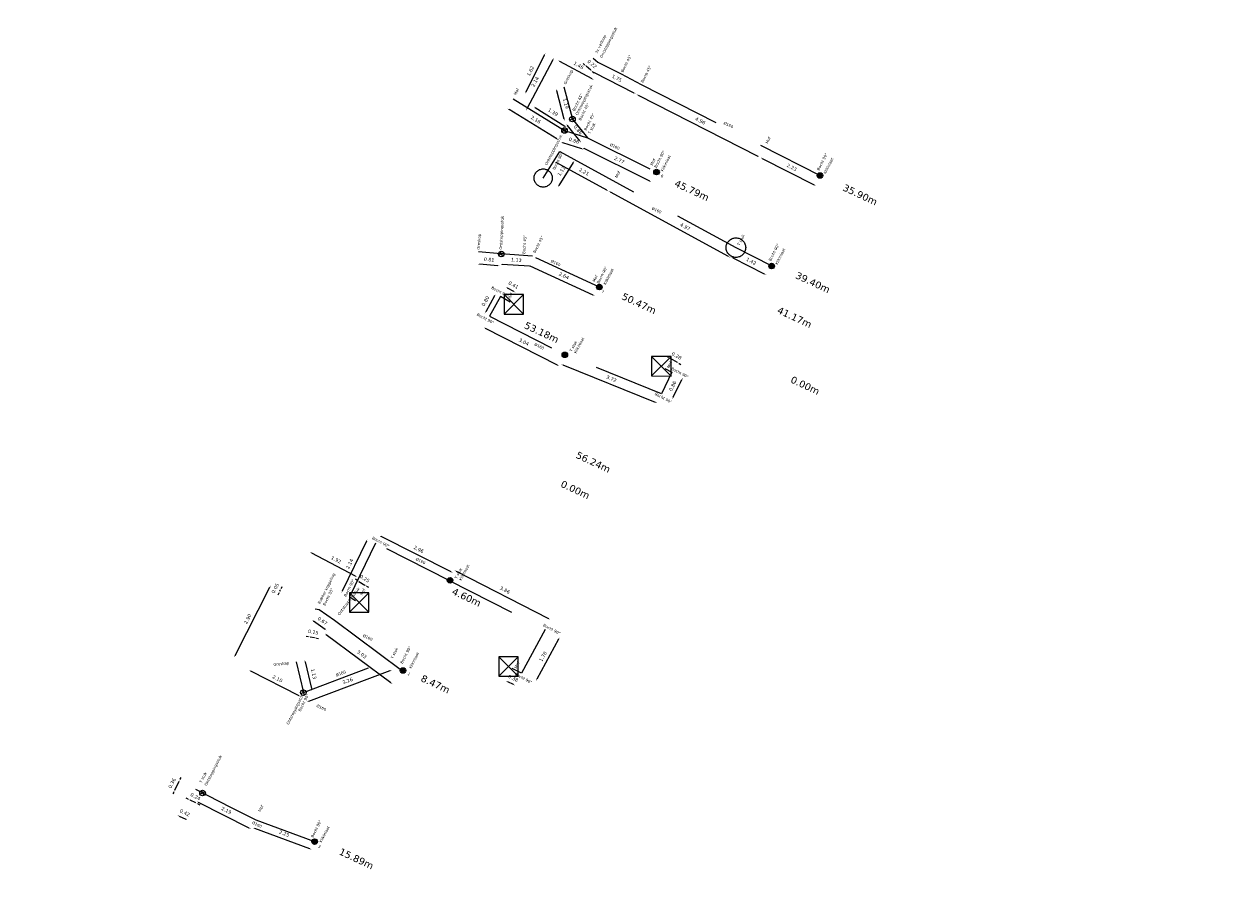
# Model space of a CAD drawing. Header units: inches. Extents: x 0 to 191500, y 0 to 342750.
# Tile 99 of 256: x 186944 to 186987, y 330849 to 330880. Entities that reach past the tile are written whole.
import ezdxf

# ---------------------------------------------------------------- set-up
doc = ezdxf.new("R2010")
doc.units = ezdxf.units.IN
doc.header["$MEASUREMENT"] = 0
for name, pattern in [('RI-HWA_HUISAANSLUITING', [4.8, 3, -1.8]), ('RI-HWA_KOLKAANSLUITING', [4.3, 2.5, -1.8]), ('RI-VWA_HUISAANSLUITING', [6.1, 2.5, -1.8, 0, -1.8])]:
    doc.linetypes.add(name, pattern=pattern)
doc.layers.get('0').update_dxf_attribs({"lineweight": 20})
for name, color, linetype, lineweight in [('ECW', 150, 'Continuous', 20), ('N-WE-RI-HWA-MAATVOERING-T25', 151, 'Continuous', 20), ('N-WE-RI-HWA_HUISAANSLUITING_PVC_160-G', 150, 'RI-HWA_HUISAANSLUITING', 20), ('N-WE-RI-HWA_KOLK-S', 150, 'Continuous', 20), ('N-WE-RI-HWA_KOLKAANSLUITING_PVC_160-G', 150, 'RI-HWA_KOLKAANSLUITING', 20), ('N-WE-RI-INLAAT', 7, 'Continuous', 20), ('N-WE-RI-VWA-MAATVOERING-T25', 30, 'Continuous', 20), ('N-WE-RI-VWA_HUISAANSLUITING_PVC_160-G', 20, 'RI-VWA_HUISAANSLUITING', 20), ('N-WE-RI-VWA_RIOOLPUT_ONTSTOPPINGSPUT-G', 30, 'Continuous', 20), ('Tekst algemeen', 7, 'Continuous', 20)]:
    doc.layers.add(name, color=color, linetype=linetype, lineweight=lineweight)
doc.styles.add('CT_m_1_100_2.5mm', font='verdana.ttf', dxfattribs={"height": 0.25})
doc.styles.add('CT_m_1_50_2.5mm', font='verdana.ttf', dxfattribs={"height": 0.125})
picture_1 = doc.add_image_def('image1.ecw', size_in_pixel=(220000, 285000))

# ---------------------------------------------------------------- blocks, each defined once
blk = doc.blocks.new('A$C2C270354')
h = blk.add_hatch(color=256)
h.dxf.hatch_style = 1
edge = h.paths.add_edge_path()
edge.add_arc((0, 0), 0.1, 0, 360)
blk.add_circle((0, 0), 0.1)

msp = doc.modelspace()

# ---------------------------------------------------------------- linework, layer by layer
at = {"layer": 'N-WE-RI-HWA-MAATVOERING-T25'}
for p, q in [((186963.93504, 330878.53358), (186963.87821, 330878.58253)), ((186964.15786, 330878.34163), (186963.99186, 330878.48463)), ((186964.21468, 330878.29268), (186964.27151, 330878.24373)), ((186965.71294, 330877.51534), (186964.29336, 330878.24479)), ((186965.8478, 330877.44671), (186970.13204, 330875.26329)), ((186970.29447, 330875.18366), (186972.15051, 330874.23774)), ((186964.72892, 330874.04454), (186962.91822, 330875.03256)), ((186963.52879, 330875.03711), (186963.01087, 330874.21709)), ((186969.09154, 330871.66642), (186964.8616, 330873.97453)), ((186970.38099, 330871.0425), (186969.24858, 330871.61799)), ((186961.40142, 330870.41728), (186961.1768, 330870.54348)), ((186960.71195, 330870.26332), (186960.39203, 330869.69391)), ((186962.95955, 330867.78049), (186960.38438, 330869.09686)), ((186966.94384, 330868.05239), (186966.87853, 330868.08925)), ((186967.25547, 330867.87651), (186967.00916, 330868.01552)), ((186967.32079, 330867.83965), (186967.38611, 330867.80278)), ((186966.47713, 330866.44615), (186963.1652, 330867.78255)), ((186967.11094, 330866.63212), (186967.41988, 330867.26695)), ((186956.12291, 330861.47915), (186955.25675, 330859.69097)), ((186959.15852, 330860.38128), (186956.6517, 330861.64172)), ((186955.72557, 330860.22678), (186954.16261, 330861.05515)), ((186959.3394, 330860.40043), (186962.6427, 330858.70853)), ((186951.41807, 330857.38416), (186952.66207, 330859.83078)), ((186953.01848, 330859.68418), (186953.03912, 330859.72441)), ((186953.07335, 330859.79113), (186953.10759, 330859.85786)), ((186955.78985, 330860.07619), (186955.72572, 330860.11508)), ((186955.85398, 330860.03731), (186956.06379, 330859.9101)), ((186956.12793, 330859.87122), (186956.19206, 330859.83234)), ((186952.98424, 330859.61745), (186952.95, 330859.55072)), ((186954.64838, 330858.31633), (186954.22662, 330858.6127)), ((186954.03708, 330858.05791), (186953.96318, 330858.07074)), ((186954.25497, 330858.02008), (186954.11097, 330858.04508)), ((186954.32887, 330858.00725), (186954.40276, 330857.99442)), ((186956.99111, 330856.41102), (186954.68094, 330858.12987)), ((186963.00282, 330857.97179), (186962.22375, 330856.54066)), ((186961.39113, 330856.34325), (186961.18704, 330856.4431))]:
    msp.add_line(p, q, dxfattribs=at)
for points in [[(186963.94319, 330878.54305), (186963.92688, 330878.52411), (186963.99186, 330878.48463)], [(186964.22284, 330878.30215), (186964.20652, 330878.28321), (186964.15786, 330878.34163)], [(186964.29907, 330878.25591), (186964.28764, 330878.23367), (186964.22665, 330878.27907)], [(186965.71865, 330877.52646), (186965.70723, 330877.50423), (186965.77965, 330877.48107)], [(186965.85348, 330877.45785), (186965.84213, 330877.43558), (186965.78098, 330877.48077)], [(186963.51822, 330875.04379), (186963.53936, 330875.03044), (186963.56884, 330875.10052)], [(186970.13771, 330875.27443), (186970.12636, 330875.25215), (186970.19886, 330875.22924)], [(186970.30014, 330875.19479), (186970.28879, 330875.17252), (186970.22764, 330875.21771)], [(186962.92421, 330875.04354), (186962.91224, 330875.02159), (186962.85239, 330875.06849)], [(186972.15618, 330874.24888), (186972.14483, 330874.2266), (186972.21733, 330874.20369)], [(186963.0003, 330874.22377), (186963.02144, 330874.21042), (186962.97082, 330874.15368)], [(186964.7349, 330874.05551), (186964.72293, 330874.03357), (186964.79475, 330874.00861)], [(186964.86758, 330873.98551), (186964.85561, 330873.96356), (186964.79576, 330874.01046)], [(186969.09753, 330871.67739), (186969.08555, 330871.65545), (186969.15738, 330871.63049)], [(186969.25424, 330871.62913), (186969.24292, 330871.60684), (186969.18172, 330871.65197)], [(186970.38665, 330871.05365), (186970.37532, 330871.03136), (186970.44785, 330871.00852)], [(186961.18292, 330870.55438), (186961.17068, 330870.53258), (186961.11141, 330870.58022)], [(186961.40754, 330870.42817), (186961.3953, 330870.40638), (186961.46681, 330870.38054)], [(186960.70106, 330870.26945), (186960.72285, 330870.2572), (186960.74869, 330870.32871)], [(186960.38113, 330869.70003), (186960.40293, 330869.68778), (186960.3553, 330869.62852)], [(186960.39007, 330869.10799), (186960.37869, 330869.08573), (186960.3176, 330869.131)], [(186966.94999, 330868.06327), (186966.9377, 330868.0415), (186967.00916, 330868.01552)], [(186967.32693, 330867.85053), (186967.31465, 330867.82876), (186967.25547, 330867.87651)], [(186962.96524, 330867.79162), (186962.95386, 330867.76936), (186963.02633, 330867.74635)], [(186963.16988, 330867.79414), (186963.16053, 330867.77096), (186963.09565, 330867.81062)], [(186967.40864, 330867.27242), (186967.43112, 330867.26148), (186967.4527, 330867.33439)], [(186967.0997, 330866.63759), (186967.12218, 330866.62665), (186967.07812, 330866.56468)], [(186966.48181, 330866.45775), (186966.47246, 330866.43456), (186966.54669, 330866.41809)], [(186956.11166, 330861.4846), (186956.13416, 330861.4737), (186956.15561, 330861.54665)], [(186956.65731, 330861.65289), (186956.64608, 330861.63056), (186956.58469, 330861.67541)], [(186954.16846, 330861.06619), (186954.15676, 330861.0441), (186954.09634, 330861.09027)], [(186955.73142, 330860.23782), (186955.71971, 330860.21573), (186955.79183, 330860.19166)], [(186959.16413, 330860.39245), (186959.1529, 330860.37011), (186959.22553, 330860.34759)], [(186959.3451, 330860.41156), (186959.3337, 330860.38931), (186959.27264, 330860.43462)], [(186952.65092, 330859.83644), (186952.67321, 330859.82511), (186952.69606, 330859.89763)], [(186953.06223, 330859.79684), (186953.08448, 330859.78543), (186953.03912, 330859.72441)], [(186955.79633, 330860.08688), (186955.78337, 330860.06551), (186955.85398, 330860.03731)], [(186956.13441, 330859.88191), (186956.12145, 330859.86053), (186956.06379, 330859.9101)], [(186952.97312, 330859.62315), (186952.99536, 330859.61174), (186953.01848, 330859.68418)], [(186955.2455, 330859.69642), (186955.268, 330859.68553), (186955.22405, 330859.62348)], [(186954.23381, 330858.62293), (186954.21943, 330858.60247), (186954.16526, 330858.65582)], [(186962.6484, 330858.71966), (186962.637, 330858.69741), (186962.70945, 330858.67434)], [(186954.03922, 330858.07023), (186954.03494, 330858.0456), (186954.11097, 330858.04508)], [(186954.33101, 330858.01957), (186954.32673, 330857.99494), (186954.25497, 330858.02008)], [(186954.68841, 330858.1399), (186954.67348, 330858.11984), (186954.62077, 330858.17464)], [(186954.65557, 330858.32656), (186954.6412, 330858.3061), (186954.70975, 330858.27321)], [(186962.99184, 330857.97777), (186963.0138, 330857.96582), (186963.03868, 330858.03766)], [(186951.40692, 330857.38983), (186951.42921, 330857.3785), (186951.38407, 330857.31731)], [(186956.99857, 330856.42105), (186956.98365, 330856.40099), (186957.05128, 330856.36625)], [(186961.19253, 330856.45433), (186961.18154, 330856.43187), (186961.11967, 330856.47606)], [(186961.39662, 330856.35448), (186961.38563, 330856.33202), (186961.4585, 330856.31029)], [(186962.21278, 330856.54664), (186962.23473, 330856.53469), (186962.1879, 330856.47479)]]:
    msp.add_solid(points, dxfattribs=at)
at = {"layer": 'N-WE-RI-HWA_HUISAANSLUITING_PVC_160-G'}
for points in [[(186964.242, 330878.775), (186964.408, 330878.632), (186965.247, 330878.214), (186965.961, 330877.834), (186972.39608, 330874.55442)], [(186962.451, 330874.482), (186963.04902, 330875.42884), (186969.353, 330871.989), (186970.61913, 330871.34556)], [(186954.287, 330859.059), (186954.431, 330859.034), (186954.97549, 330858.65139), (186957.406, 330856.843)]]:
    msp.add_lwpolyline(points, dxfattribs=at)
for centre, radius in [((186962.451, 330874.482, 57.492), 0.3249), ((186969.353, 330871.989, 56.449), 0.35075)]:
    msp.add_circle(centre, radius, dxfattribs=at)
at = {"layer": 'N-WE-RI-HWA_KOLK-S'}
for p, q in [((186961.05452, 330870.30797, 56.785), (186961.05303, 330869.61152, 56.785)), ((186961.05303, 330869.61152, 56.785), (186961.75097, 330870.30648, 56.785)), ((186961.05452, 330870.30797, 56.785), (186961.74948, 330869.61003, 56.785)), ((186961.75097, 330870.30648, 56.785), (186961.05452, 330870.30797, 56.785)), ((186961.74948, 330869.61003, 56.785), (186961.75097, 330870.30648, 56.785)), ((186961.05303, 330869.61152, 56.785), (186961.74948, 330869.61003, 56.785)), ((186966.33452, 330868.08997, 56.66), (186966.33303, 330867.39352, 56.66)), ((186966.33303, 330867.39352, 56.66), (186967.03097, 330868.08848, 56.66)), ((186966.33452, 330868.08997, 56.66), (186967.02948, 330867.39203, 56.66)), ((186967.03097, 330868.08848, 56.66), (186966.33452, 330868.08997, 56.66)), ((186967.02948, 330867.39203, 56.66), (186967.03097, 330868.08848, 56.66)), ((186966.33303, 330867.39352, 56.66), (186967.02948, 330867.39203, 56.66)), ((186955.5108, 330859.63139), (186955.5093, 330858.93494)), ((186955.5093, 330858.93494), (186956.20725, 330859.62989)), ((186955.5108, 330859.63139), (186956.20575, 330858.93344)), ((186956.20725, 330859.62989), (186955.5108, 330859.63139)), ((186956.20575, 330858.93344), (186956.20725, 330859.62989)), ((186955.5093, 330858.93494), (186956.20575, 330858.93344)), ((186960.85952, 330857.34397, 56.714), (186960.85803, 330856.64752, 56.714)), ((186960.85803, 330856.64752, 56.714), (186961.55597, 330857.34248, 56.714)), ((186960.85952, 330857.34397, 56.714), (186961.55448, 330856.64603, 56.714)), ((186961.55597, 330857.34248, 56.714), (186960.85952, 330857.34397, 56.714)), ((186961.55448, 330856.64603, 56.714), (186961.55597, 330857.34248, 56.714)), ((186960.85803, 330856.64752, 56.714), (186961.55448, 330856.64603, 56.714))]:
    msp.add_line(p, q, dxfattribs=at)
at = {"layer": 'N-WE-RI-HWA_KOLKAANSLUITING_PVC_160-G'}
for points in [[(186961.27238, 330870.03448), (186960.91698, 330870.23416), (186960.52359, 330869.53397), (186963.23232, 330868.14932)], [(186966.81162, 330867.66552), (186967.05794, 330867.5265), (186966.68336, 330866.7568), (186963.23232, 330868.14932)], [(186959.08943, 330860.07691), (186956.44859, 330861.40473), (186955.51704, 330859.48156), (186955.72685, 330859.35435)], [(186959.08943, 330860.07691), (186962.52623, 330858.31662), (186961.67545, 330856.75375), (186961.33662, 330856.91952)]]:
    msp.add_lwpolyline(points, dxfattribs=at)
at = {"layer": 'N-WE-RI-VWA-MAATVOERING-T25'}
for p, q in [((186961.84066, 330877.56626), (186962.49697, 330878.88648)), ((186962.79557, 330878.71309), (186961.86282, 330876.9581)), ((186964.20051, 330878.02718), (186963.0509, 330878.65844)), ((186963.20762, 330876.59212), (186962.93831, 330877.6012)), ((186962.94037, 330875.8809), (186961.22724, 330876.93148)), ((186962.16907, 330877.00078), (186963.22483, 330876.34278)), ((186963.76867, 330875.8076), (186963.32582, 330876.35683)), ((186963.83274, 330875.52878), (186963.15395, 330875.74018)), ((186966.26477, 330874.36749), (186963.92306, 330875.53267)), ((186960.82336, 330871.33819), (186960.17057, 330871.39558)), ((186961.96506, 330871.32292), (186960.98567, 330871.38986)), ((186964.24259, 330870.28275), (186961.98193, 330871.32709)), ((186953.92544, 330857.15778), (186954.15284, 330856.20461)), ((186953.71673, 330855.93922), (186951.97789, 330856.82322)), ((186954.05881, 330855.74633), (186956.97162, 330856.84428)), ((186949.25342, 330852.564), (186949.41859, 330852.8863)), ((186949.45279, 330852.95304), (186949.487, 330853.01979)), ((186949.21921, 330852.49725), (186949.18501, 330852.4305)), ((186949.7378, 330852.24648), (186949.67094, 330852.28046)), ((186950.01519, 330852.10554), (186949.80467, 330852.21251)), ((186950.08205, 330852.07156), (186950.14891, 330852.03759)), ((186951.92342, 330851.20328), (186950.11001, 330852.1261)), ((186949.40909, 330851.63878), (186949.64789, 330851.52077)), ((186954.09229, 330850.46727), (186952.12404, 330851.18938))]:
    msp.add_line(p, q, dxfattribs=at)
for points in [[(186962.48578, 330878.89205), (186962.50816, 330878.88092), (186962.53035, 330878.95364)], [(186962.78453, 330878.71896), (186962.8066, 330878.70722), (186962.83076, 330878.77932)], [(186963.05692, 330878.66939), (186963.04489, 330878.64748), (186962.98516, 330878.69454)], [(186962.95038, 330877.60442), (186962.92623, 330877.59797), (186962.91897, 330877.67366)], [(186964.20652, 330878.03814), (186964.19449, 330878.01622), (186964.26625, 330877.99108)], [(186961.82946, 330877.57182), (186961.85185, 330877.56069), (186961.80727, 330877.4991)], [(186961.23377, 330876.94213), (186961.2207, 330876.92082), (186961.1633, 330876.97069)], [(186961.85178, 330876.96397), (186961.87386, 330876.95223), (186961.82762, 330876.89187)], [(186962.17568, 330877.01139), (186962.16246, 330876.99017), (186962.10542, 330877.04045)], [(186963.2197, 330876.59535), (186963.19555, 330876.5889), (186963.22697, 330876.51966)], [(186963.33555, 330876.36467), (186963.31609, 330876.34898), (186963.27874, 330876.41521)], [(186963.23144, 330876.35338), (186963.21822, 330876.33217), (186963.28848, 330876.30311)], [(186962.9469, 330875.89155), (186962.93383, 330875.87024), (186963.0043, 330875.84169)], [(186963.15767, 330875.75211), (186963.15024, 330875.72824), (186963.08235, 330875.76248)], [(186963.7784, 330875.81544), (186963.75894, 330875.79975), (186963.81574, 330875.74921)], [(186963.83645, 330875.54071), (186963.82902, 330875.51684), (186963.90435, 330875.50648)], [(186963.92863, 330875.54386), (186963.91749, 330875.52148), (186963.85591, 330875.56608)], [(186966.27034, 330874.37869), (186966.2592, 330874.3563), (186966.33191, 330874.33408)], [(186960.17167, 330871.40803), (186960.16948, 330871.38313), (186960.09586, 330871.40215)], [(186960.82445, 330871.35064), (186960.82226, 330871.32573), (186960.89807, 330871.33162)], [(186960.98652, 330871.40233), (186960.98482, 330871.37739), (186960.91085, 330871.39497)], [(186961.98717, 330871.33843), (186961.97669, 330871.31574), (186961.91384, 330871.35854)], [(186961.96591, 330871.33539), (186961.96421, 330871.31045), (186962.03989, 330871.31781)], [(186964.24783, 330870.2941), (186964.23735, 330870.27141), (186964.31067, 330870.2513)], [(186953.9376, 330857.16068), (186953.91329, 330857.15487), (186953.90804, 330857.23073)], [(186951.98355, 330856.83437), (186951.97222, 330856.81208), (186951.91103, 330856.85721)], [(186956.96721, 330856.85598), (186956.97603, 330856.83259), (186957.0418, 330856.87074)], [(186953.72239, 330855.95037), (186953.71106, 330855.92808), (186953.78358, 330855.90524)], [(186954.165, 330856.20751), (186954.14068, 330856.20171), (186954.17025, 330856.13166)], [(186954.0544, 330855.75803), (186954.06322, 330855.73463), (186953.98863, 330855.71988)], [(186949.44167, 330852.95874), (186949.46391, 330852.94734), (186949.41859, 330852.8863)], [(186949.20809, 330852.50295), (186949.23034, 330852.49155), (186949.25342, 330852.564)], [(186949.74346, 330852.25763), (186949.73214, 330852.23534), (186949.80467, 330852.21251)], [(186950.08771, 330852.0827), (186950.07639, 330852.06042), (186950.01519, 330852.10554)], [(186950.11568, 330852.13724), (186950.10434, 330852.11496), (186950.04317, 330852.16012)], [(186949.41462, 330851.64998), (186949.40355, 330851.62757), (186949.34185, 330851.672)], [(186949.65343, 330851.53197), (186949.64235, 330851.50956), (186949.71513, 330851.48754)], [(186951.92909, 330851.21442), (186951.91775, 330851.19213), (186951.99026, 330851.16926)], [(186952.12835, 330851.20111), (186952.11974, 330851.17764), (186952.05363, 330851.21521)], [(186954.09659, 330850.479), (186954.08798, 330850.45553), (186954.1627, 330850.44144)]]:
    msp.add_solid(points, dxfattribs=at)
at = {"layer": 'N-WE-RI-VWA_HUISAANSLUITING_PVC_160-G'}
for points in [[(186963.19, 330877.746), (186963.498, 330876.592), (186964.035, 330875.926)], [(186961.372, 330877.311), (186963.213, 330876.182), (186964.035, 330875.926), (186966.511, 330874.694)], [(186964.46187, 330870.5786), (186962.06504, 330871.68583), (186960.936, 330871.763), (186960.13379, 330871.83353)], [(186953.599, 330857.157), (186953.86121, 330856.05793), (186956.91437, 330857.20879)], [(186949.99892, 330852.59481), (186951.27287, 330851.94748), (186952.15693, 330851.49678), (186954.266, 330850.723)]]:
    msp.add_lwpolyline(points, dxfattribs=at)
at = {"layer": 'N-WE-RI-VWA_RIOOLPUT_ONTSTOPPINGSPUT-G'}
for p, q in [((186963.58813, 330876.63533, 56.849), (186963.40787, 330876.54867, 56.849)), ((186963.45467, 330876.68213, 56.849), (186963.54133, 330876.50187, 56.849)), ((186963.30313, 330876.22533, 56.79), (186963.12287, 330876.13867, 56.79)), ((186963.16967, 330876.27213, 56.79), (186963.25633, 330876.09187, 56.79)), ((186961.04002, 330871.80134, 56.952), (186960.85977, 330871.71468, 56.952)), ((186960.90657, 330871.84814, 56.952), (186960.99323, 330871.66789, 56.952)), ((186953.95133, 330856.10126, 60.956), (186953.77108, 330856.0146, 60.956)), ((186953.81788, 330856.14805, 60.956), (186953.90454, 330855.9678, 60.956)), ((186950.34186, 330852.50425, 59.198), (186950.16161, 330852.4176, 59.198)), ((186950.20841, 330852.55105, 59.198), (186950.29506, 330852.3708, 59.198))]:
    msp.add_line(p, q, dxfattribs=at)
for centre in [(186963.498, 330876.592, 56.849), (186963.213, 330876.182, 56.79), (186960.9499, 330871.75801, 56.952), (186953.86121, 330856.05793, 60.956), (186950.25174, 330852.46092, 59.198)]:
    msp.add_circle(centre, 0.1, dxfattribs=at)

# ---------------------------------------------------------------- block references
at = {"layer": 'N-WE-RI-INLAAT', "rotation": 0.06357443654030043}
for p in [(186966.511, 330874.694, 56.79), (186972.36129, 330874.57139), (186970.63239, 330871.33033), (186964.46187, 330870.5786, 56.952), (186963.22725, 330868.15065), (186959.11502, 330860.07812), (186957.42964, 330856.84888), (186954.266, 330850.723, 59.198)]:
    msp.add_blockref('A$C2C270354', p, dxfattribs=at)

# ---------------------------------------------------------------- texts
at = {"layer": 'N-WE-RI-HWA-MAATVOERING-T25', "char_height": 0.125, "attachment_point": 5, "style": 'CT_m_1_50_2.5mm'}
for s, insert, rotation in [('\\A1;0.22', (186964.20233, 330878.5611), 319.256884), ('\\A1;1.75', (186965.09091, 330878.05087), 332.803899), ('\\A1;4.96', (186968.07855, 330876.5289), 332.994722), ('\\A1;1.12', (186963.108, 330874.72931), 57.723734), ('\\A1;2.21', (186963.91525, 330874.70657), 331.380406), ('\\A1;2.23', (186971.35569, 330874.86202), 332.994722), ('\\A1;4.97', (186967.53617, 330872.73718), 331.380406), ('\\A1;1.42', (186969.9015, 330871.50088), 333.060409), ('\\A1;0.41', (186961.38471, 330870.65054), 330.670927), ('\\A1;0.80', (186960.38106, 330870.07465), 60.670927), ('\\A1;3.04', (186961.76086, 330868.61258), 332.924921), ('\\A1;0.28', (186967.22868, 330868.11676), 330.56074), ('\\A1;3.72', (186964.89425, 330867.29547), 338.02543), ('\\A1;0.86', (186967.08911, 330867.03533), 64.049847), ('\\A1;2.96', (186957.99284, 330861.18599), 333.306481), ('\\A1;1.92', (186955.03543, 330860.81331), 332.076403), ('\\A1;2.14', (186955.51757, 330860.6685), 64.155184), ('\\A1;0.25', (186956.06015, 330860.14072), 328.77184), ('\\A1;0.05', (186952.85514, 330859.79339), 62.839088), ('\\A1;3.86', (186961.08043, 330859.72899), 332.879127), ('\\A1;2.90', (186951.86597, 330858.69599), 63.048612), ('\\A1;0.67', (186954.54972, 330858.62421), 324.90452), ('\\A1;0.15', (186954.21636, 330858.22489), 350.150985), ('\\A1;3.03', (186955.95261, 330857.42714), 323.349375), ('\\A1;1.78', (186962.44109, 330857.34997), 61.437446), ('\\A1;0.38', (186961.37524, 330856.56929), 333.930507)]:
    msp.add_mtext(s, dxfattribs=dict(at, insert=insert, rotation=rotation))
at = {"layer": 'N-WE-RI-HWA-MAATVOERING-T25', "char_height": 0.25, "attachment_point": 1, "rotation": 334.905621, "style": 'CT_m_1_100_2.5mm'}
for s, insert in [('35.90m', (186973.25962, 330874.27666)), ('39.40m', (186971.56539, 330871.13554)), ('41.17m', (186970.91168, 330869.8891)), ('53.18m', (186961.85152, 330869.34812)), ('0.00m', (186971.38941, 330867.40292)), ('56.24m', (186963.70193, 330864.70319)), ('0.00m', (186963.15647, 330863.66728)), ('4.60m', (186959.26241, 330859.81845)), ('8.47m', (186958.14726, 330856.70815))]:
    msp.add_mtext_dynamic_manual_height_columns(s, width=2.0344691, gutter_width=0.25, heights=[0], dxfattribs=dict(at, insert=insert))
at = {"layer": 'N-WE-RI-VWA-MAATVOERING-T25', "char_height": 0.125, "attachment_point": 5, "style": 'CT_m_1_50_2.5mm'}
for s, insert, rotation in [('\\A1;1.46', (186963.71953, 330878.51367), 331.228459), ('\\A1;1.62', (186961.99392, 330878.31331), 63.567043), ('\\A1;2.14', (186962.16018, 330877.92542), 62.0101), ('\\A1;1.19', (186963.2613, 330877.14693), 284.943777), ('\\A1;1.39', (186962.80026, 330876.83753), 328.066577), ('\\A1;2.16', (186962.1859, 330876.57268), 328.48114), ('\\A1;0.86', (186963.69987, 330876.20528), 308.879451), ('\\A1;0.86', (186963.55164, 330875.82167), 342.701556), ('\\A1;2.77', (186965.17918, 330875.12145), 333.546131), ('\\A1;0.81', (186960.51414, 330871.56219), 354.975179), ('\\A1;1.13', (186961.48868, 330871.55124), 356.09016), ('\\A1;2.64', (186963.19417, 330870.98222), 335.204993), ('\\A1;1.13', (186954.22912, 330856.72652), 283.418353), ('\\A1;2.10', (186952.93582, 330856.55532), 333.051937), ('\\A1;3.26', (186955.44633, 330856.47806), 20.65349), ('\\A1;0.36', (186949.16219, 330852.81422), 62.866449), ('\\A1;0.24', (186949.9984, 330852.33314), 333.063722), ('\\A1;0.42', (186949.61501, 330851.75486), 333.702676), ('\\A1;2.19', (186951.10518, 330851.83853), 333.028826), ('\\A1;2.25', (186953.17544, 330851.01168), 339.852872)]:
    msp.add_mtext(s, dxfattribs=dict(at, insert=insert, rotation=rotation))
at = {"layer": 'N-WE-RI-VWA-MAATVOERING-T25', "char_height": 0.25, "attachment_point": 1, "rotation": 334.905621, "style": 'CT_m_1_100_2.5mm'}
for s, insert in [('45.79m', (186967.23302, 330874.43103)), ('50.47m', (186965.34141, 330870.3836)), ('15.89m', (186955.21905, 330850.50441))]:
    msp.add_mtext_dynamic_manual_height_columns(s, width=2.0344691, gutter_width=0.25, heights=[0], dxfattribs=dict(at, insert=insert))
at = {"layer": 'Tekst algemeen', "char_height": 0.1, "attachment_point": 1, "style": 'CT_m_1_50_2.5mm'}
for s, width, insert, rotation in [('Ontstoppingsstuk', 1.1414188, (186964.47361, 330878.8186), 63.096598), ('3x verloop ', 1.1414188, (186964.2973, 330878.97249, 0.237), 63.096598), ('Bocht 45%%D', 1.1414188, (186965.22531, 330878.30123, 0.048), 63.096598), ('Greskap', 1.1417845, (186963.17471, 330877.86343), 63.096598), ('Bocht 45%%D', 1.1414188, (186965.93931, 330877.92123), 63.096598), ('Mof', 1.1414188, (186961.38915, 330877.48106), 63.096598), ('Ontstoppingsstuk', 1.1414188, (186963.59587, 330876.76259), 63.096598), ('Bocht 45%%D', 1.1414188, (186963.49082, 330876.91096), 63.096598), ('Bocht 45%%D', 1.1414188, (186963.71252, 330876.57469), 63.096598), ('Bocht 45%%D', 1.1414188, (186963.90461, 330876.21428), 63.096598), ('T stuk', 1.1414188, (186964.05262, 330876.09691), 63.096598), ('%%C160', 0.7120247, (186968.94028, 330876.50806), 334.613286), ('Ontstoppingsstuk', 1.1414188, (186962.50094, 330874.96998), 63.096598), ('Mof', 1.1414188, (186970.40455, 330875.74521), 63.096598), ('%%C160', 0.7120247, (186964.87074, 330875.73577), 334.613286), ('Bocht 90%%D', 1.1414188, (186962.77703, 330874.8065), 63.096598), ('Mof', 1.1414188, (186966.27715, 330874.96366), 63.096598), ('Bocht 90%%D', 1.1414188, (186966.42253, 330874.87769), 63.096598), ('Klikinlaat', 1.1414188, (186966.65416, 330874.75135, 56.79567), 63.096598), ('Bocht 90%%D', 1.1414188, (186972.24752, 330874.78507), 63.096598), ('Klikinlaat', 1.1414188, (186972.47916, 330874.65873, 56.79567), 63.096598), ('Mof', 1.1414188, (186965.01445, 330874.5213), 63.096598), ('6', 0.9417119, (186966.70062, 330874.61776, -2.57983), 328.748023), ('%%C160', 0.7120247, (186966.36672, 330873.45219), 334.613286), ('Ontstoppingsstuk', 1.1414188, (186960.87411, 330871.92365), 86.982245), ('Greskap', 1.1414188, (186960.0764, 330871.92064), 86.248246), ('Bocht 45%%D', 1.1414188, (186961.70431, 330871.77085), 85.713932), ('Bocht 45%%D', 1.1414188, (186962.07877, 330871.82512), 63.096598), ('T stuk', 1.1414188, (186969.39181, 330872.10072), 63.096598), ('Bocht 90%%D', 1.1414188, (186970.5192, 330871.5409, 57.492), 63.096598), ('Klikinlaat', 1.1414188, (186970.75084, 330871.41457, 114.28767), 63.096598), ('%%C160', 0.7120247, (186962.7493, 330871.56171), 334.613286), ('Bocht 90%%D', 1.1414188, (186964.36229, 330870.72689), 63.096598), ('Mof', 1.1414188, (186964.21008, 330870.78996), 63.096598), ('Klikinlaat', 1.1414188, (186964.60371, 330870.69307), 63.096598), ('Bocht 90%%D', 1.1414188, (186960.62782, 330870.61307), 331.849829), ('Mof', 1.1414188, (186961.17311, 330870.16802), 63.096598), ('7', 0.9417119, (186964.57588, 330870.47704), 328.748023), ('Bocht 90%%D', 1.1414188, (186960.10697, 330869.65146), 331.849829), ('Klikinlaat', 1.1414188, (186963.54508, 330868.23818), 61.860828), ('%%C160', 0.7120247, (186962.16463, 330868.58261, -56.952), 334.613286), ('T stuk', 1.1414188, (186963.38455, 330868.30132), 61.860828), ('Mof', 1.1414188, (186966.87695, 330867.70731), 63.096598), ('Bocht 90%%D', 1.1414188, (186967.07208, 330867.71486), 331.849829), ('Bocht 90%%D', 1.1414188, (186966.47723, 330866.81192), 331.849829), ('Bocht 90%%D', 1.1414188, (186956.35712, 330861.65199), 331.849829), ('%%C160', 0.7120247, (186957.91322, 330860.89943), 334.613286), ('Klikinlaat', 1.1414188, (186959.43015, 330860.10299), 61.860828), ('Rubber koppeling', 1.4008389, (186954.37027, 330859.26802), 63.096598), ('T stuk', 1.1414188, (186959.26961, 330860.16613), 61.860828), ('Bocht 30%%D', 1.1414188, (186954.55174, 330859.2048), 63.096598), ('Ontstoppingsstuk', 1.1414188, (186955.07495, 330858.87857), 52.514211), ('Bocht 90%%D', 1.1414188, (186955.30542, 330859.52128), 63.183384), ('Mof', 1.1414188, (186955.88658, 330859.57416), 63.096598), ('Bocht 90%%D', 1.1414188, (186962.48335, 330858.53058), 331.849829), ('%%C160', 0.7120247, (186956.02249, 330858.15531), 334.613286), ('Y stuk', 1.1414188, (186956.9799, 330857.30628), 63.096598), ('Bocht 90%%D', 1.1414188, (186957.32751, 330857.1271), 63.096598), ('Greskap', 1.1414188, (186952.7844, 330857.11331), 5.747458), ('Klikinlaat', 1.1414188, (186957.63622, 330856.95077), 63.096598), ('Mof', 1.1414188, (186961.411, 330856.95334), 63.096598), ('%%C160', 0.7120247, (186955.01307, 330856.72342), 21.394792), ('1', 0.9417119, (186957.635, 330856.78926), 328.748023), ('Bocht 90%%D', 1.1414188, (186961.47001, 330856.77707), 331.849829), ('Ontstoppingsstuk', 1.1414188, (186953.24741, 330854.94496), 63.096598), ('Bocht 90%%D', 1.1414188, (186953.6751, 330855.41746), 63.096598), ('%%C160', 0.7120247, (186954.3633, 330855.64489), 334.613286), ('Ontstoppingsstuk', 1.1414188, (186950.31228, 330852.75584), 63.096598), ('T stuk', 1.1414188, (186950.12917, 330852.85753), 63.096598), ('Mof', 1.135512, (186952.23593, 330851.82284), 63.096598), ('%%C160', 0.7120247, (186952.05525, 330851.46027), 334.613286), ('Bocht 90%%D', 1.1414188, (186954.12457, 330850.90249), 63.096598), ('Klikinlaat', 1.1414188, (186954.43328, 330850.72615), 63.096598), ('3', 0.9417119, (186954.42587, 330850.60828), 328.748023)]:
    msp.add_mtext_dynamic_manual_height_columns(s, width=width, gutter_width=0.25, heights=[0], dxfattribs=dict(at, insert=insert, rotation=rotation))

# ---------------------------------------------------------------- pictures from other files: only their frames are drawn
at = {"layer": 'ECW'}
image = msp.add_image(picture_1, insert=(180500, 328500), size_in_units=(11000, 14250), dxfattribs=at)
image.dxf.flags = 7

doc.saveas('drawing.dxf')
